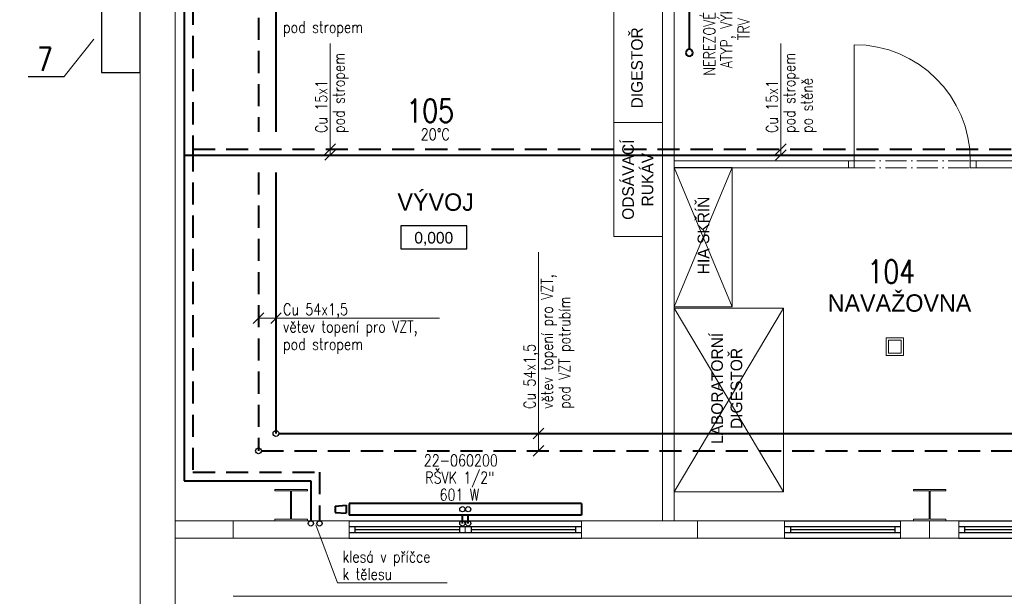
# Model space of a CAD drawing. Header units: millimetres. Extents: x -4829 to 407013, y -34854 to 354532.
# Tile 2 of 75: x 4987 to 13468, y -17476 to -12510. Entities that reach past the tile are written whole.
import ezdxf
from ezdxf.enums import TextEntityAlignment as Align

# ---------------------------------------------------------------- set-up
doc = ezdxf.new("R2010")
doc.units = ezdxf.units.MM
doc.header["$LTSCALE"] = 15
doc.linetypes.add('ACAD_ISO10W100', pattern=[18, 12, -3, 0, -3])
doc.linetypes.add('DASHED', pattern=[19.05, 12.7, -6.35])
for name, color, linetype, lineweight in [('T_otopna_telesa', 1, 'Continuous', 40), ('T_potrubi_privodni', 1, 'Continuous', 40), ('T_potrubi_zpetne', 5, 'DASHED', 40), ('T_text', 3, 'Continuous', 18)]:
    doc.layers.add(name, color=color, linetype=linetype, lineweight=lineweight)
for name, color, linetype in [('T_popis_telesa', 31, 'Continuous'), ('T_stoupacky', 3, 'Continuous'), ('T_zarizeni', 4, 'Continuous')]:
    doc.layers.add(name, color=color, linetype=linetype)
doc.styles.add('EP', font='romans.shx', dxfattribs={"width": 0.8})
doc.styles.add('laplan N', font='txt')
doc.styles.add('pivovarska', font='txt')

# ---------------------------------------------------------------- blocks, each defined once
blk = doc.blocks.new('A$C0a5b0f28')
at = {"layer": 'T_otopna_telesa'}
for p, q in [((1154.2, 100), (-845.8, 100)), ((-845.8, 100), (-845.8, 0)), ((1154.2, 100), (1154.2, 0)), ((1154.2, 0), (-845.8, 0))]:
    blk.add_line(p, q, dxfattribs=at)
at = {"layer": 'T_otopna_telesa', "color": 7, "ltscale": 2}
for p, q in [((-967.4, 77.6), (-870.8, 84.5)), ((-967.4, 77.6), (-967.4, 22.4)), ((-967.4, 22.4), (-870.8, 15.5)), ((-870.8, 84.5), (-870.8, 15.5))]:
    blk.add_line(p, q, dxfattribs=at)
at = {"layer": 'T_stoupacky'}
for centre in [(129.2, 50), (179.2, 50)]:
    blk.add_circle(centre, 22.5, dxfattribs=at)
blk = doc.blocks.new('A$C58849bc7')
for p, q in [((0, 150), (1000, 150)), ((0, 100), (1000, 100)), ((50, 100), (50, 50)), ((950, 100), (950, 50)), ((0, 50), (1000, 50)), ((0, 0), (1000, 0)), ((50, 75), (950, 75))]:
    blk.add_line(p, q)
blk = doc.blocks.new('*U27')
at = {"linetype": 'ByBlock', "transparency": 16777216}
blk.add_lwpolyline([(-5.7, -2), (5.7, -2), (5.7, 2), (-5.7, 2)], close=True, dxfattribs=at)
at = {"linetype": 'ByBlock', "transparency": 16777216, "style": 'pivovarska'}
for tag, p in [('VYSKA', (0, -0.24)), ('VYSKA_POPIS1', (0, -4.04)), ('VYSKA_POPIS2', (0.2, -7.54)), ('VYSKA_POPIS3', (0.2, -11.04))]:
    blk.add_attdef(tag, text='', height=2, dxfattribs=at).set_placement(p, align=Align.MIDDLE)
blk = doc.blocks.new('A$C580b18a6')
at = {"lineweight": 5}
for p, q in [((-27597.9, -2843.9), (-27597.9, -13495.9)), ((-27897.9, -8843.8), (-27897.9, -14543.8)), ((-23297.9, -10455.9), (-23297.9, -10395.9)), ((-21797.9, -10455.9), (-21797.9, -10395.9)), ((-20697.9, -10455.9), (-20697.9, -10395.9)), ((-23297.9, -11652.9), (-22797.9, -10452.9)), ((-23297.9, -10452.9), (-22797.9, -11652.9)), ((-22357.9, -13245.9), (-23297.9, -11665.9)), ((-23297.9, -13245.9), (-22357.9, -11665.9)), ((-27597.9, -13495.9), (-26737.9, -13495.9)), ((-27597.9, -13495.9), (-27597.9, -13645.9)), ((-27197.9, -13495.9), (-26997.9, -13495.9)), ((-27097.9, -13495.9), (-27097.9, -13645.9)), ((-26737.9, -13495.9), (-26457.9, -13495.9)), ((-26457.9, -13495.9), (-26097.9, -13495.9)), ((-26097.9, -13495.9), (-26097.9, -13645.9)), ((-25097.9, -13595.9), (-25097.9, -13545.9)), ((-24097.9, -13495.9), (-23397.9, -13495.9)), ((-24097.9, -13495.9), (-24097.9, -13645.9)), ((-23397.9, -13495.9), (-23297.9, -13495.9)), ((-23297.9, -13495.9), (-22347.9, -13495.9)), ((-23097.9, -13495.9), (-23097.9, -13645.9)), ((-22347.9, -13495.9), (-22347.9, -13645.9)), ((-21347.9, -13495.9), (-21237.9, -13495.9)), ((-21347.9, -13495.9), (-21347.9, -13645.9)), ((-21237.9, -13495.9), (-20957.9, -13495.9)), ((-21097.9, -13495.9), (-21097.9, -13645.9)), ((-20957.9, -13495.9), (-20847.9, -13495.9)), ((-20847.9, -13495.9), (-20847.9, -13645.9)), ((-27597.9, -13645.9), (-27597.9, -27954.5)), ((-27597.9, -13645.9), (-26097.9, -13645.9)), ((-24097.9, -13645.9), (-22347.9, -13645.9)), ((-21347.9, -13645.9), (-20847.9, -13645.9)), ((-27097.9, -14145.9), (-9546.8, -14145.9))]:
    blk.add_line(p, q, dxfattribs=at)
at = {"linetype": 'ByBlock', "lineweight": 5}
for p, q in [((-21747.9, -10395.9), (-21747.9, -9395.9)), ((-21797.9, -10395.9), (-21747.9, -10395.9)), ((-21747.9, -10455.9), (-21747.9, -10395.9)), ((-20747.9, -10395.9), (-20747.9, -10455.9)), ((-20747.9, -10395.9), (-20697.9, -10395.9)), ((-21797.9, -10455.9), (-21747.9, -10455.9)), ((-20747.9, -10455.9), (-20697.9, -10455.9))]:
    blk.add_line(p, q, dxfattribs=at)
at = {"linetype": 'ACAD_ISO10W100', "lineweight": 5}
for p, q in [((-21747.9, -10395.9), (-20747.9, -10395.9)), ((-21747.9, -10455.9), (-20747.9, -10455.9))]:
    blk.add_line(p, q, dxfattribs=at)
at = {"lineweight": 5}
for points in [[(-23297.9, -2344.6), (-23297.9, -10395.9)], [(-23397.9, -9083.9), (-23397.9, -13495.9)], [(-23297.9, -10395.9), (-21797.9, -10395.9)], [(-20697.9, -10395.9), (-18347.9, -10395.9)], [(-23297.9, -10455.9), (-23297.9, -13495.9)], [(-23297.9, -10455.9), (-21797.9, -10455.9)], [(-20697.9, -10455.9), (-19357.9, -10455.9)], [(-26737.9, -13495.9), (-26737.9, -13482.9), (-26601.9, -13482.9), (-26601.9, -13238.9), (-26737.9, -13238.9), (-26737.9, -13225.9), (-26457.9, -13225.9), (-26457.9, -13238.9), (-26593.9, -13238.9), (-26593.9, -13482.9), (-26457.9, -13482.9), (-26457.9, -13495.9)], [(-21237.9, -13495.9), (-21237.9, -13482.9), (-21101.9, -13482.9), (-21101.9, -13238.9), (-21237.9, -13238.9), (-21237.9, -13225.9), (-20957.9, -13225.9), (-20957.9, -13238.9), (-21093.9, -13238.9), (-21093.9, -13482.9), (-20957.9, -13482.9), (-20957.9, -13495.9)]]:
    blk.add_lwpolyline(points, dxfattribs=at)
for points in [[(-23397.9, -9083.9), (-23397.9, -10066.2), (-23819.1, -10066.2), (-23819.1, -9083.9)], [(-23397.9, -10066.2), (-23397.9, -11048.5), (-23819.1, -11048.5), (-23819.1, -10066.2)], [(-23297.9, -11652.9), (-23297.9, -10452.9), (-22797.9, -10452.9), (-22797.9, -11652.9)], [(-23297.9, -13245.9), (-23297.9, -11665.9), (-22357.9, -11665.9), (-22357.9, -13245.9)], [(-21472.9, -12070.9), (-21322.9, -12070.9), (-21322.9, -11920.9), (-21472.9, -11920.9)], [(-21452.9, -12050.9), (-21342.9, -12050.9), (-21342.9, -11940.9), (-21452.9, -11940.9)]]:
    blk.add_lwpolyline(points, close=True, dxfattribs=at)
at = {"linetype": 'ByBlock', "lineweight": 5}
blk.add_arc((-21747.9, -10395.9), 1000, 0, 90, dxfattribs=at)
at = {"lineweight": 5, "xscale": 50, "yscale": 50, "zscale": 50}
blk.add_blockref('*U27', (-25369.3, -11054.7), dxfattribs=at).add_auto_attribs({'VYSKA': '0,000'})
at = {"lineweight": 5}
for p in [(-26097.9, -13645.9), (-25097.9, -13645.9), (-22347.9, -13645.9), (-20847.9, -13645.9)]:
    blk.add_blockref('A$C58849bc7', p, dxfattribs=at)
at = {"lineweight": 5, "rotation": 90, "style": 'laplan N'}
for s, width, gutter_width, insert, char_height, attachment_point in [('\\pi1737.19343;SKLADOVACÍ HALA\\P\\pi2401.47915;(MLÝN)', 5545.815, 500, (-28887.4, -20239.7), 150, 1), ('HIA SKŘÍŇ', 2129.36, 1000, (-23045.8, -11038), 100, 5), ('LABORATORNÍ\\PDIGESTOŘ', 2129.36, 1000, (-22845, -12355.9), 100, 5)]:
    blk.add_mtext_dynamic_manual_height_columns(s, width=width, gutter_width=gutter_width, heights=[0], dxfattribs=dict(at, insert=insert, char_height=char_height, attachment_point=attachment_point))
at = {"lineweight": 5, "char_height": 150, "attachment_point": 1, "style": 'laplan N'}
for s, insert in [('VÝVOJ', (-25681.8, -10676.2)), ('NAVAŽOVNA', (-21976.2, -11545.5))]:
    blk.add_mtext_dynamic_manual_height_columns(s, width=5545.815, gutter_width=500, heights=[0], dxfattribs=dict(at, insert=insert))
at = {"lineweight": 5, "char_height": 100, "attachment_point": 5, "rotation": 90, "style": 'laplan N', "bg_fill": 3, "box_fill_scale": 1, "bg_fill_color": 256, "bg_fill_transparency": 0}
for s, insert in [('DIGESTOŘ', (-23618.2, -9595.2)), ('ODSÁVACÍ RUKÁV', (-23611.5, -10558.3))]:
    blk.add_mtext_dynamic_manual_height_columns(s, width=694.062, gutter_width=1000, heights=[0], dxfattribs=dict(at, insert=insert))
blk = doc.blocks.new('A$C9b8b9b80')
at = {"layer": 'T_otopna_telesa'}
blk.add_line((0, 741.2), (0, -741.2), dxfattribs=at)
at = {"layer": 'T_otopna_telesa', "color": 7, "ltscale": 2}
for p, q in [((34.5, -851.2), (-34.5, -851.2)), ((-27.6, -947.8), (-34.5, -851.2)), ((27.6, -947.8), (34.5, -851.2)), ((27.6, -947.8), (-27.6, -947.8))]:
    blk.add_line(p, q, dxfattribs=at)
at = {"layer": 'T_otopna_telesa'}
for centre in [(0, 771.2), (0, -771.2)]:
    blk.add_circle(centre, 30, dxfattribs=at)

msp = doc.modelspace()

# ---------------------------------------------------------------- block references
at = {"ltscale": 2}
msp.add_blockref('A$C580b18a6', (33922.4, -3329.9), dxfattribs=at)

# ---------------------------------------------------------------- next in the draw order: linework, layer by layer
at = {"layer": 'T_potrubi_privodni'}
for p, q in [((6404.3, -10699.9), (6404.3, -13675.8)), ((7193.6, -10779), (7193.6, -13475.8)), ((6404.3, -13675.8), (17614.6, -13675.8)), ((6404.3, -13675.8), (6404.3, -16482)), ((7193.6, -13825.8), (7193.6, -16073.3)), ((7218.6, -16073.3), (21718.1, -16073.3)), ((6404.3, -16482), (7494.5, -16482)), ((7494.5, -16482), (7494.5, -16824.5)), ((8849.6, -16848.3), (8849.6, -16775.8))]:
    msp.add_line(p, q, dxfattribs=at)
at = {"layer": 'T_potrubi_zpetne'}
for p, q in [((6479.3, -10649.9), (6479.3, -13625.8)), ((7043.6, -10779), (7043.6, -13475.8)), ((6479.3, -13625.8), (17564.6, -13625.8)), ((6479.3, -13625.8), (6479.3, -16407)), ((7043.6, -13825.8), (7043.6, -16223.3)), ((7068.6, -16223.3), (21568.1, -16223.3)), ((6479.3, -16407), (7569.5, -16407)), ((7569.5, -16407), (7569.5, -16824.5)), ((8799.6, -16848.3), (8799.6, -16775.8))]:
    msp.add_line(p, q, dxfattribs=at)
at = {"layer": 'T_stoupacky', "ltscale": 2}
for centre in [(7193.6, -16073.3), (7043.6, -16223.3)]:
    msp.add_circle(centre, 25, dxfattribs=at)
at = {"layer": 'T_stoupacky'}
for centre in [(7494.5, -16848.3), (7569.5, -16848.3), (8799.6, -16848.3), (8849.6, -16848.3)]:
    msp.add_circle(centre, 22.5, dxfattribs=at)
at = {"layer": 'T_text', "ltscale": 10}
msp.add_line((5369.2, -13000.5), (5625.3, -12678.5), dxfattribs=at)
at = {"layer": 'T_text'}
for p, q in [((7661.3, -13675.8), (7661.3, -12713.9)), ((11542.3, -13675.8), (11542.3, -12713.9)), ((7616, -13671.1), (7706.7, -13580.4)), ((7616, -13721.1), (7706.7, -13630.4)), ((11496.9, -13671.1), (11587.6, -13580.4)), ((11496.9, -13721.1), (11587.6, -13630.4)), ((9455.3, -16223.3), (9455.3, -14513.2)), ((6998.3, -15125.8), (7089, -15035.1)), ((7043.6, -15080.4), (8603.7, -15080.4)), ((7148.3, -15125.8), (7239, -15035.1)), ((9410, -16118.6), (9500.7, -16027.9)), ((9410, -16268.6), (9500.7, -16177.9)), ((7537.1, -16860.9, 0), (7724.5, -17360.2, 0)), ((7724.5, -17360.2, 0), (8668.2, -17360.2, 0))]:
    msp.add_line(p, q, dxfattribs=at)
at = {"layer": 'T_zarizeni', "ltscale": 2}
msp.add_line((5058.3, -13000.5), (5369.2, -13000.5), dxfattribs=at)
msp.add_lwpolyline([(6024.6, -12369.9), (5691, -12369.9), (5691, -12963.9), (6024.6, -12963.9)], close=True, dxfattribs=at)

# ---------------------------------------------------------------- next in the draw order: block references
at = {"layer": 'T_otopna_telesa', "ltscale": 2, "xscale": -1, "rotation": 180}
msp.add_blockref('A$C9b8b9b80', (10754.6, -12023.9), dxfattribs=at)
at = {"layer": 'T_otopna_telesa', "ltscale": 2}
msp.add_blockref('A$C0a5b0f28', (8670.4, -16775.8), dxfattribs=at)

# ---------------------------------------------------------------- next in the draw order: texts
at = {"style": 'EP', "width": 0.8}
for s, p in [('105', (8316.6, -13394.3)), ('104', (12288.1, -14779.5))]:
    msp.add_text(s, height=200, dxfattribs=at).set_placement(p)
at = {"layer": 'T_popis_telesa', "ltscale": 10, "style": 'EP', "width": 0.8}
for s, p in [('NEREZOVÉ TRUBKOVÉ TĚLESO', (10976.2, -12993.3)), ('ATYP, VÝKON CCA 500 W,', (11123.9, -12928.3)), ('TRV 1/2", PŠ 1/2"', (11271.7, -12686.3, 850))]:
    msp.add_text(s, height=100, rotation=90, dxfattribs=at).set_placement(p)
for s, p in [('22-060200', (8467.3, -16356)), ('RŠVK 1/2"', (8479.5, -16503.7)), ('601 W', (8603.4, -16651.6, 850))]:
    msp.add_text(s, height=100, dxfattribs=at).set_placement(p)
at = {"layer": 'T_text', "ltscale": 10, "style": 'EP', "width": 0.8}
for s, p in [('pod stropem', (7255, -12624, 0)), ('20°C', (8440.9, -13547.6)), ('Cu 54x1,5', (7255, -15054.2, 0)), ('větev topení pro VZT,', (7255, -15204.2, 0)), ('pod stropem', (7255, -15354.2, 0)), ('klesá v příčce', (7766.4, -17184)), ('k tělesu', (7766.4, -17334))]:
    msp.add_text(s, height=100, dxfattribs=at).set_placement(p)
for s, p in [('pod stropem', (7785.1, -13485.9, 0)), ('pod stropem', (11666, -13485.9, 0)), ('po stěně', (11816, -13485.9, 0)), ('Cu 15x1', (7635.1, -13485.9, 0)), ('Cu 15x1', (11516, -13485.9, 0)), ('větev topení pro VZT,', (9579.1, -15861.9, 0)), ('pod VZT potrubím', (9729.1, -15861.9, 0)), ('Cu 54x1,5', (9429.1, -15861.9, 0))]:
    msp.add_text(s, height=100, rotation=90, dxfattribs=at).set_placement(p)
at = {"layer": 'T_zarizeni', "ltscale": 2, "style": 'EP', "width": 0.8}
msp.add_text('7', height=200, dxfattribs=at).set_placement((5135.7, -12949.5))

doc.saveas('drawing.dxf')
